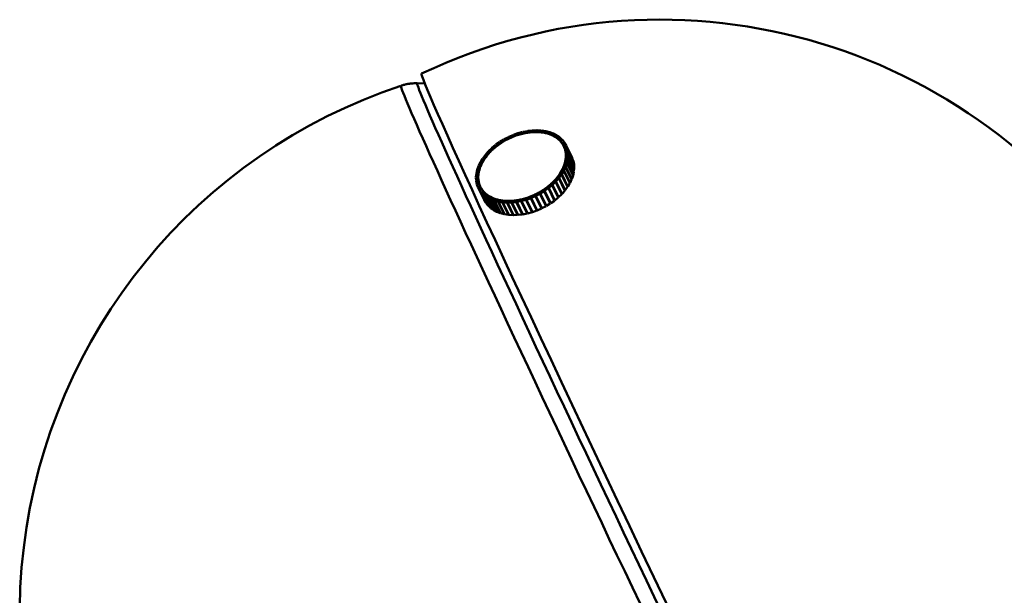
# Model space of a CAD drawing. Header units: millimetres. Extents: x 584 to 3241, y 318 to 2270.
# Tile 14 of 21: x 2254 to 2360, y 1097 to 1159. Entities that reach past the tile are written whole.
import ezdxf

# ---------------------------------------------------------------- set-up
doc = ezdxf.new("R2010")
doc.units = ezdxf.units.MM
doc.header["$LTSCALE"] = 12
doc.layers.add('Widoczne (ISO)', color=7, linetype='Continuous', lineweight=50)
doc.layers.add('Widoczne wąskie (ISO)', color=7, linetype='Continuous', lineweight=50)

msp = doc.modelspace()

# ---------------------------------------------------------------- linework, layer by layer
at = {"layer": 'Widoczne (ISO)'}
for p, q in [((2297.38, 1152.11), (2296.57, 1152.14)), ((2305.48, 1145.84), (2305.9, 1146.1)), ((2306.01, 1145.97), (2305.9, 1146.1)), ((2305.95, 1146.12), (2306.39, 1146.35)), ((2306.03, 1145.98), (2305.95, 1146.12)), ((2306.02, 1145.97), (2305.95, 1146.12)), ((2306.47, 1146.21), (2306.39, 1146.35)), ((2306.43, 1146.37), (2306.89, 1146.57)), ((2306.49, 1146.22), (2306.43, 1146.37)), ((2306.46, 1146.2), (2306.47, 1146.21)), ((2306.47, 1146.21), (2306.47, 1146.21)), ((2306.49, 1146.22), (2306.5, 1146.22)), ((2306.49, 1146.22), (2306.49, 1146.22)), ((2306.89, 1146.57), (2306.97, 1146.42)), ((2306.95, 1146.42), (2306.89, 1146.57)), ((2306.92, 1146.4), (2306.95, 1146.42)), ((2306.94, 1146.59), (2307.41, 1146.76)), ((2306.97, 1146.42), (2306.94, 1146.59)), ((2306.95, 1146.42), (2306.95, 1146.42)), ((2306.97, 1146.42), (2307.02, 1146.44)), ((2306.97, 1146.42), (2306.97, 1146.42)), ((2307.35, 1146.56), (2307.44, 1146.59)), ((2307.41, 1146.76), (2307.46, 1146.65)), ((2307.44, 1146.59), (2307.41, 1146.76)), ((2307.44, 1146.59), (2307.44, 1146.59)), ((2307.45, 1146.77), (2307.93, 1146.9)), ((2307.46, 1146.6), (2307.45, 1146.77)), ((2307.46, 1146.6), (2307.59, 1146.63)), ((2307.46, 1146.59), (2307.46, 1146.6)), ((2307.77, 1146.68), (2307.93, 1146.73)), ((2307.93, 1146.9), (2307.96, 1146.82)), ((2307.93, 1146.73), (2307.93, 1146.9)), ((2307.93, 1146.73), (2307.94, 1146.72)), ((2307.96, 1146.73), (2307.97, 1146.91)), ((2307.96, 1146.73), (2308.19, 1146.78)), ((2307.96, 1146.73), (2307.96, 1146.73)), ((2307.97, 1146.91), (2308.44, 1147)), ((2308.19, 1146.78), (2308.43, 1146.82)), ((2308.43, 1146.82), (2308.44, 1147)), ((2308.43, 1146.82), (2308.43, 1146.82)), ((2308.44, 1147), (2308.48, 1146.94)), ((2308.45, 1146.83), (2308.49, 1147.01)), ((2308.45, 1146.83), (2308.68, 1146.85)), ((2308.45, 1146.82), (2308.45, 1146.83)), ((2308.49, 1147.01), (2308.96, 1147.06)), ((2308.68, 1146.85), (2308.92, 1146.88)), ((2308.92, 1146.88), (2308.96, 1147.06)), ((2308.92, 1146.88), (2308.92, 1146.88)), ((2308.94, 1146.88), (2309, 1147.07)), ((2308.94, 1146.88), (2309.16, 1146.89)), ((2308.94, 1146.88), (2308.94, 1146.88)), ((2308.96, 1147.06), (2308.98, 1147.01)), ((2309, 1147.07), (2309.46, 1147.08)), ((2309.16, 1146.89), (2309.39, 1146.9)), ((2309.39, 1146.9), (2309.46, 1147.08)), ((2309.39, 1146.9), (2309.39, 1146.89)), ((2309.41, 1146.9), (2309.5, 1147.08)), ((2309.41, 1146.9), (2309.63, 1146.89)), ((2309.42, 1146.89), (2309.41, 1146.9)), ((2309.46, 1147.08), (2309.48, 1147.04)), ((2309.5, 1147.08), (2309.94, 1147.06)), ((2309.63, 1146.89), (2309.85, 1146.87)), ((2309.85, 1146.87), (2309.94, 1147.06)), ((2309.85, 1146.87), (2309.85, 1146.87)), ((2309.87, 1146.87), (2309.98, 1147.05)), ((2309.87, 1146.87), (2310.08, 1146.84)), ((2309.87, 1146.87), (2309.87, 1146.87)), ((2309.94, 1147.06), (2309.96, 1147.02)), ((2309.98, 1147.05), (2310.4, 1146.99)), ((2310.08, 1146.84), (2310.29, 1146.81)), ((2310.29, 1146.81), (2310.4, 1146.99)), ((2310.29, 1146.81), (2310.29, 1146.8)), ((2310.31, 1146.81), (2310.44, 1146.98)), ((2310.31, 1146.81), (2310.5, 1146.76)), ((2310.31, 1146.8), (2310.31, 1146.81)), ((2310.4, 1146.99), (2310.42, 1146.95)), ((2310.44, 1146.98), (2310.83, 1146.88)), ((2310.5, 1146.76), (2310.7, 1146.7)), ((2310.7, 1146.7), (2310.83, 1146.88)), ((2310.7, 1146.7), (2310.7, 1146.7)), ((2310.72, 1146.7), (2310.87, 1146.87)), ((2310.72, 1146.7), (2310.9, 1146.63)), ((2310.72, 1146.69), (2310.72, 1146.7)), ((2310.83, 1146.88), (2310.85, 1146.85)), ((2310.87, 1146.87), (2311.23, 1146.73)), ((2310.9, 1146.63), (2311.08, 1146.56)), ((2311.08, 1146.56), (2311.23, 1146.73)), ((2311.08, 1146.56), (2311.08, 1146.55)), ((2311.1, 1146.55), (2311.27, 1146.72)), ((2311.1, 1146.55), (2311.26, 1146.47)), ((2311.1, 1146.55), (2311.1, 1146.55)), ((2311.23, 1146.73), (2311.25, 1146.7)), ((2311.26, 1146.47), (2311.43, 1146.38)), ((2311.27, 1146.72), (2311.59, 1146.55)), ((2311.43, 1146.38), (2311.59, 1146.55)), ((2311.43, 1146.38), (2311.43, 1146.37)), ((2311.44, 1146.37), (2311.63, 1146.53)), ((2311.44, 1146.37), (2311.59, 1146.27)), ((2311.44, 1146.36), (2311.44, 1146.37)), ((2311.59, 1146.55), (2311.61, 1146.51)), ((2311.59, 1146.27), (2311.73, 1146.17)), ((2311.63, 1146.53), (2311.92, 1146.32)), ((2311.73, 1146.17), (2311.92, 1146.32)), ((2311.73, 1146.17), (2311.74, 1146.15)), ((2311.74, 1146.16), (2311.94, 1146.3)), ((2311.74, 1146.16), (2311.87, 1146.04)), ((2311.75, 1146.14), (2311.74, 1146.16)), ((2311.92, 1146.32), (2311.93, 1146.29)), ((2311.94, 1146.3), (2312.19, 1146.06)), ((2304.25, 1144.83), (2304.59, 1145.15)), ((2304.58, 1144.9), (2304.75, 1145.07)), ((2304.75, 1145.07), (2304.59, 1145.15)), ((2304.62, 1145.19), (2305, 1145.5)), ((2304.77, 1145.08), (2304.62, 1145.19)), ((2304.66, 1145.12), (2304.62, 1145.19)), ((2304.75, 1145.07), (2304.76, 1145.06)), ((2304.77, 1145.08), (2304.96, 1145.24)), ((2304.77, 1145.08), (2304.77, 1145.08)), ((2304.96, 1145.24), (2305.14, 1145.39)), ((2305.14, 1145.39), (2305, 1145.5)), ((2305.04, 1145.53), (2305.44, 1145.81)), ((2305.16, 1145.41), (2305.04, 1145.53)), ((2305.08, 1145.44), (2305.04, 1145.53)), ((2305.14, 1145.39), (2305.14, 1145.39)), ((2305.16, 1145.41), (2305.28, 1145.49)), ((2305.16, 1145.4), (2305.16, 1145.41)), ((2305.56, 1145.69), (2305.44, 1145.81)), ((2305.58, 1145.71), (2305.48, 1145.84)), ((2305.54, 1145.71), (2305.48, 1145.84)), ((2305.48, 1145.64), (2305.56, 1145.69)), ((2305.56, 1145.69), (2305.56, 1145.69)), ((2305.58, 1145.71), (2305.64, 1145.74)), ((2305.58, 1145.7), (2305.58, 1145.71)), ((2305.98, 1145.95), (2306.01, 1145.97)), ((2306.01, 1145.97), (2306.01, 1145.96)), ((2306.03, 1145.98), (2306.05, 1145.99)), ((2306.03, 1145.98), (2306.03, 1145.98)), ((2311.87, 1146.04), (2311.99, 1145.92)), ((2311.99, 1145.92), (2312.19, 1146.06)), ((2311.99, 1145.92), (2312, 1145.9)), ((2312.01, 1145.91), (2312.22, 1146.04)), ((2312.01, 1145.91), (2312.11, 1145.77)), ((2312.02, 1145.89), (2312.01, 1145.91)), ((2312.11, 1145.77), (2312.21, 1145.64)), ((2312.19, 1146.06), (2312.21, 1146.03)), ((2312.21, 1145.64), (2312.43, 1145.77)), ((2312.21, 1145.64), (2312.24, 1145.6)), ((2312.22, 1146.04), (2312.43, 1145.77)), ((2312.22, 1145.63), (2312.44, 1145.74)), ((2312.22, 1145.63), (2312.3, 1145.48)), ((2312.25, 1145.58), (2312.22, 1145.63)), ((2312.3, 1145.48), (2312.38, 1145.34)), ((2312.36, 1145.38), (2312.41, 1145.28)), ((2312.38, 1145.34), (2312.61, 1145.45)), ((2312.38, 1145.34), (2312.39, 1145.32)), ((2312.39, 1145.32), (2312.62, 1145.42)), ((2312.39, 1145.32), (2312.45, 1145.17)), ((2312.43, 1145.77), (2312.44, 1145.74)), ((2312.44, 1145.74), (2312.61, 1145.45)), ((2312.45, 1145.17), (2312.51, 1145.01)), ((2312.51, 1145.01), (2312.73, 1145.11)), ((2312.51, 1144.99), (2312.74, 1145.08)), ((2312.61, 1145.45), (2313.26, 1144.11)), ((2313.28, 1144.08), (2312.62, 1145.42)), ((2312.62, 1145.42), (2312.73, 1145.11)), ((2312.73, 1145.11), (2313.39, 1143.77)), ((2313.4, 1143.74), (2312.74, 1145.08)), ((2312.74, 1145.08), (2312.81, 1144.74)), ((2303.38, 1143.65), (2303.6, 1144.02)), ((2303.81, 1143.99), (2303.6, 1144.02)), ((2303.62, 1144.05), (2303.89, 1144.41)), ((2303.82, 1144), (2303.62, 1144.05)), ((2303.64, 1144.01), (2303.62, 1144.05)), ((2303.7, 1143.8), (2303.81, 1143.99)), ((2303.81, 1143.99), (2303.81, 1143.98)), ((2303.82, 1144), (2303.95, 1144.18)), ((2303.82, 1144), (2303.82, 1144)), ((2304.08, 1144.36), (2303.89, 1144.41)), ((2303.91, 1144.45), (2304.22, 1144.79)), ((2304.1, 1144.38), (2303.91, 1144.45)), ((2303.94, 1144.4), (2303.91, 1144.45)), ((2303.95, 1144.18), (2304.08, 1144.36)), ((2304.08, 1144.36), (2304.08, 1144.36)), ((2304.1, 1144.38), (2304.25, 1144.55)), ((2304.1, 1144.37), (2304.1, 1144.38)), ((2304.4, 1144.72), (2304.22, 1144.79)), ((2304.41, 1144.74), (2304.25, 1144.83)), ((2304.28, 1144.77), (2304.25, 1144.83)), ((2304.25, 1144.55), (2304.4, 1144.72)), ((2304.4, 1144.72), (2304.4, 1144.72)), ((2304.41, 1144.74), (2304.58, 1144.9)), ((2304.42, 1144.73), (2304.41, 1144.74)), ((2312.51, 1145.01), (2312.51, 1144.99)), ((2312.51, 1144.99), (2312.54, 1144.83)), ((2312.54, 1144.83), (2312.58, 1144.66)), ((2312.58, 1144.1), (2312.56, 1143.92)), ((2312.56, 1143.92), (2312.8, 1143.97)), ((2312.58, 1144.66), (2312.81, 1144.74)), ((2312.58, 1144.64), (2312.81, 1144.71)), ((2312.58, 1144.66), (2312.58, 1144.65)), ((2312.58, 1144.64), (2312.59, 1144.47)), ((2312.59, 1144.28), (2312.58, 1144.1)), ((2312.59, 1144.47), (2312.59, 1144.3)), ((2312.59, 1144.3), (2312.83, 1144.36)), ((2312.59, 1144.28), (2312.83, 1144.33)), ((2312.59, 1144.3), (2312.6, 1144.28)), ((2312.83, 1144.33), (2312.8, 1143.97)), ((2312.8, 1143.97), (2313.45, 1142.63)), ((2312.81, 1144.74), (2313.47, 1143.4)), ((2313.47, 1143.37), (2312.81, 1144.71)), ((2312.81, 1144.71), (2312.83, 1144.36)), ((2312.83, 1144.36), (2313.49, 1143.02)), ((2313.49, 1142.99), (2312.83, 1144.33)), ((2313.26, 1144.11), (2313.26, 1144.11)), ((2313.39, 1143.77), (2313.28, 1144.08)), ((2303.03, 1142.83), (2303.16, 1143.21)), ((2303.39, 1143.21), (2303.16, 1143.21)), ((2303.18, 1143.24), (2303.36, 1143.61)), ((2303.4, 1143.23), (2303.18, 1143.24)), ((2303.2, 1143.21), (2303.18, 1143.24)), ((2303.26, 1142.84), (2303.33, 1143.03)), ((2303.33, 1143.03), (2303.39, 1143.21)), ((2303.58, 1143.6), (2303.36, 1143.61)), ((2303.58, 1143.62), (2303.38, 1143.65)), ((2303.4, 1143.61), (2303.38, 1143.65)), ((2303.39, 1143.21), (2303.39, 1143.21)), ((2303.4, 1143.23), (2303.49, 1143.42)), ((2303.4, 1143.23), (2303.4, 1143.23)), ((2303.49, 1143.42), (2303.58, 1143.6)), ((2303.58, 1143.62), (2303.7, 1143.8)), ((2303.59, 1143.61), (2303.58, 1143.62)), ((2303.58, 1143.6), (2303.58, 1143.6)), ((2312.25, 1142.94), (2312.16, 1142.76)), ((2312.34, 1143.13), (2312.25, 1142.94)), ((2312.41, 1143.33), (2312.34, 1143.15)), ((2312.34, 1143.15), (2312.35, 1143.13)), ((2312.34, 1143.15), (2312.57, 1143.15)), ((2312.34, 1143.13), (2312.55, 1143.12)), ((2312.55, 1143.12), (2312.38, 1142.75)), ((2312.47, 1143.52), (2312.41, 1143.33)), ((2312.47, 1143.52), (2312.7, 1143.52)), ((2312.52, 1143.72), (2312.48, 1143.53)), ((2312.48, 1143.53), (2312.71, 1143.56)), ((2312.48, 1143.53), (2312.49, 1143.52)), ((2312.56, 1143.9), (2312.52, 1143.72)), ((2313.21, 1141.78), (2312.55, 1143.12)), ((2312.56, 1143.9), (2312.79, 1143.93)), ((2312.56, 1143.92), (2312.57, 1143.9)), ((2312.7, 1143.52), (2312.57, 1143.15)), ((2312.57, 1143.15), (2313.23, 1141.81)), ((2313.36, 1142.19), (2312.7, 1143.52)), ((2312.79, 1143.93), (2312.71, 1143.56)), ((2312.71, 1143.56), (2313.37, 1142.22)), ((2313.45, 1142.59), (2312.79, 1143.93)), ((2313.39, 1143.77), (2313.39, 1143.77)), ((2313.47, 1143.4), (2313.4, 1143.74)), ((2313.45, 1142.63), (2313.49, 1142.99)), ((2313.46, 1143.4), (2313.47, 1143.4)), ((2313.49, 1143.02), (2313.47, 1143.37)), ((2313.47, 1143.02), (2313.49, 1143.02)), ((2302.9, 1142.03), (2302.94, 1142.39)), ((2303.14, 1142.08), (2302.9, 1142.03)), ((2303.14, 1142.06), (2302.9, 1142)), ((2302.92, 1142), (2302.9, 1142.03)), ((2302.92, 1141.65), (2302.9, 1142)), ((2302.94, 1142.43), (2303.02, 1142.8)), ((2303.18, 1142.46), (2302.94, 1142.43)), ((2303.17, 1142.44), (2302.94, 1142.39)), ((2302.96, 1142.4), (2302.94, 1142.43)), ((2303.26, 1142.82), (2303.02, 1142.8)), ((2303.26, 1142.84), (2303.03, 1142.83)), ((2303.05, 1142.8), (2303.03, 1142.83)), ((2303.14, 1142.08), (2303.16, 1142.26)), ((2303.15, 1142.07), (2303.14, 1142.08)), ((2303.14, 1142.06), (2303.15, 1142.05)), ((2303.15, 1141.89), (2303.14, 1142.06)), ((2303.16, 1141.71), (2303.15, 1141.89)), ((2303.16, 1142.26), (2303.17, 1142.44)), ((2303.17, 1142.44), (2303.18, 1142.43)), ((2303.18, 1142.46), (2303.22, 1142.64)), ((2303.18, 1142.45), (2303.18, 1142.46)), ((2303.22, 1142.64), (2303.26, 1142.82)), ((2303.27, 1142.84), (2303.26, 1142.84)), ((2303.26, 1142.82), (2303.26, 1142.82)), ((2311.64, 1141.98), (2311.49, 1141.81)), ((2311.82, 1141.91), (2311.52, 1141.57)), ((2311.64, 1141.98), (2311.82, 1141.91)), ((2311.78, 1142.18), (2311.65, 1142)), ((2311.65, 1142), (2311.67, 1141.97)), ((2311.65, 1142), (2311.85, 1141.95)), ((2311.92, 1142.36), (2311.78, 1142.18)), ((2312.48, 1140.57), (2311.82, 1141.91)), ((2312.11, 1142.31), (2311.85, 1141.95)), ((2311.85, 1141.95), (2312.51, 1140.61)), ((2311.92, 1142.36), (2312.11, 1142.31)), ((2312.04, 1142.56), (2311.93, 1142.37)), ((2311.93, 1142.37), (2311.94, 1142.35)), ((2311.93, 1142.37), (2312.14, 1142.34)), ((2312.15, 1142.74), (2312.04, 1142.56)), ((2312.77, 1140.97), (2312.11, 1142.31)), ((2312.36, 1142.71), (2312.14, 1142.34)), ((2312.14, 1142.34), (2312.79, 1141)), ((2312.15, 1142.74), (2312.36, 1142.71)), ((2312.16, 1142.76), (2312.17, 1142.74)), ((2312.16, 1142.76), (2312.38, 1142.75)), ((2313.02, 1141.37), (2312.36, 1142.71)), ((2312.38, 1142.75), (2313.04, 1141.41)), ((2313.23, 1141.81), (2313.36, 1142.19)), ((2313.34, 1142.22), (2313.37, 1142.22)), ((2313.37, 1142.22), (2313.45, 1142.59)), ((2313.43, 1142.62), (2313.45, 1142.63)), ((2303.16, 1141.71), (2302.92, 1141.65)), ((2303.16, 1141.7), (2302.92, 1141.62)), ((2302.94, 1141.62), (2302.92, 1141.65)), ((2302.99, 1141.28), (2302.92, 1141.62)), ((2303.22, 1141.37), (2302.99, 1141.28)), ((2303.01, 1141.25), (2302.99, 1141.28)), ((2303.23, 1141.35), (2303, 1141.25)), ((2303.11, 1140.94), (2303, 1141.25)), ((2303.34, 1141.04), (2303.11, 1140.94)), ((2303.13, 1140.91), (2303.11, 1140.94)), ((2303.35, 1141.02), (2303.13, 1140.91)), ((2303.13, 1140.91), (2303.79, 1139.57)), ((2303.29, 1140.62), (2303.13, 1140.91)), ((2303.16, 1141.7), (2303.16, 1141.71)), ((2303.16, 1141.7), (2303.17, 1141.68)), ((2303.19, 1141.53), (2303.16, 1141.7)), ((2303.22, 1141.37), (2303.19, 1141.53)), ((2303.24, 1141.33), (2303.22, 1141.37)), ((2303.23, 1141.35), (2303.24, 1141.32)), ((2303.29, 1141.19), (2303.23, 1141.35)), ((2303.34, 1141.04), (2303.29, 1141.19)), ((2303.35, 1141.01), (2303.34, 1141.04)), ((2303.43, 1140.88), (2303.35, 1141.02)), ((2303.38, 1140.98), (2303.4, 1140.93)), ((2303.51, 1140.73), (2303.43, 1140.88)), ((2310.37, 1140.81), (2310.17, 1140.67)), ((2310.7, 1140.83), (2310.3, 1140.55)), ((2310.57, 1140.95), (2310.37, 1140.81)), ((2310.57, 1140.95), (2310.7, 1140.83)), ((2310.78, 1141.12), (2310.59, 1140.97)), ((2310.59, 1140.97), (2310.62, 1140.91)), ((2310.59, 1140.97), (2310.74, 1140.86)), ((2311.36, 1139.49), (2310.7, 1140.83)), ((2311.11, 1141.17), (2310.74, 1140.86)), ((2310.74, 1140.86), (2311.39, 1139.52)), ((2310.96, 1141.28), (2310.78, 1141.12)), ((2310.96, 1141.28), (2311.11, 1141.17)), ((2311.15, 1141.46), (2310.98, 1141.29)), ((2310.98, 1141.29), (2311, 1141.25)), ((2310.98, 1141.29), (2311.14, 1141.21)), ((2311.77, 1139.83), (2311.11, 1141.17)), ((2311.48, 1141.53), (2311.14, 1141.21)), ((2311.14, 1141.21), (2311.8, 1139.87)), ((2311.32, 1141.62), (2311.15, 1141.46)), ((2311.32, 1141.62), (2311.48, 1141.53)), ((2311.49, 1141.81), (2311.34, 1141.64)), ((2311.34, 1141.64), (2311.35, 1141.6)), ((2311.34, 1141.64), (2311.52, 1141.57)), ((2312.14, 1140.19), (2311.48, 1141.53)), ((2311.52, 1141.57), (2312.17, 1140.23)), ((2312.51, 1140.61), (2312.77, 1140.97)), ((2312.75, 1141.01), (2312.79, 1141)), ((2312.79, 1141), (2313.02, 1141.37)), ((2313, 1141.41), (2313.04, 1141.41)), ((2313.04, 1141.41), (2313.21, 1141.78)), ((2313.19, 1141.81), (2313.23, 1141.81)), ((2303.51, 1140.73), (2303.29, 1140.62)), ((2303.95, 1139.28), (2303.29, 1140.62)), ((2303.52, 1140.72), (2303.31, 1140.59)), ((2303.31, 1140.59), (2303.97, 1139.25)), ((2303.52, 1140.32), (2303.31, 1140.59)), ((2303.52, 1140.72), (2303.51, 1140.73)), ((2303.62, 1140.58), (2303.52, 1140.72)), ((2303.73, 1140.45), (2303.52, 1140.32)), ((2304.17, 1138.98), (2303.52, 1140.32)), ((2303.74, 1140.44), (2303.54, 1140.3)), ((2303.54, 1140.3), (2304.2, 1138.96)), ((2303.79, 1140.06), (2303.54, 1140.3)), ((2303.73, 1140.45), (2303.62, 1140.58)), ((2303.74, 1140.44), (2303.73, 1140.45)), ((2303.86, 1140.32), (2303.74, 1140.44)), ((2303.99, 1140.2), (2303.79, 1140.06)), ((2304.45, 1138.72), (2303.79, 1140.06)), ((2304, 1140.19), (2303.82, 1140.04)), ((2303.82, 1140.04), (2304.47, 1138.7)), ((2304.11, 1139.83), (2303.82, 1140.04)), ((2303.99, 1140.2), (2303.86, 1140.32)), ((2304, 1140.19), (2303.99, 1140.2)), ((2304.15, 1140.09), (2304, 1140.19)), ((2304.29, 1139.99), (2304.11, 1139.83)), ((2304.77, 1138.49), (2304.11, 1139.83)), ((2304.31, 1139.98), (2304.14, 1139.81)), ((2304.14, 1139.81), (2304.8, 1138.47)), ((2304.47, 1139.64), (2304.14, 1139.81)), ((2304.29, 1139.99), (2304.15, 1140.09)), ((2304.3, 1139.97), (2304.29, 1139.99)), ((2304.47, 1139.89), (2304.31, 1139.98)), ((2304.64, 1139.8), (2304.47, 1139.89)), ((2304.64, 1139.8), (2304.47, 1139.64)), ((2304.65, 1139.8), (2304.5, 1139.62)), ((2304.65, 1139.79), (2304.64, 1139.8)), ((2304.83, 1139.73), (2304.65, 1139.8)), ((2305.02, 1139.66), (2304.83, 1139.73)), ((2308.27, 1139.76), (2308.04, 1139.7)), ((2308.31, 1139.68), (2308.27, 1139.76)), ((2308.27, 1139.76), (2308.28, 1139.59)), ((2308.53, 1139.85), (2308.29, 1139.77)), ((2308.29, 1139.77), (2308.33, 1139.6)), ((2308.8, 1139.77), (2308.33, 1139.6)), ((2308.76, 1139.93), (2308.53, 1139.85)), ((2309.42, 1138.59), (2308.76, 1139.93)), ((2308.76, 1139.93), (2308.8, 1139.77)), ((2309.01, 1140.04), (2308.78, 1139.94)), ((2308.78, 1139.94), (2308.84, 1139.79)), ((2309.45, 1138.43), (2308.8, 1139.77)), ((2309.3, 1139.98), (2308.84, 1139.79)), ((2308.84, 1139.79), (2309.5, 1138.45)), ((2309.24, 1140.14), (2309.01, 1140.04)), ((2309.9, 1138.8), (2309.24, 1140.14)), ((2309.24, 1140.14), (2309.3, 1139.98)), ((2309.49, 1140.27), (2309.26, 1140.15)), ((2309.26, 1140.15), (2309.92, 1138.81)), ((2309.26, 1140.15), (2309.35, 1140.01)), ((2309.96, 1138.65), (2309.3, 1139.98)), ((2309.79, 1140.24), (2309.35, 1140.01)), ((2309.35, 1140.01), (2310, 1138.67)), ((2309.71, 1140.38), (2309.49, 1140.27)), ((2309.71, 1140.38), (2309.79, 1140.24)), ((2309.94, 1140.52), (2309.73, 1140.39)), ((2309.73, 1140.39), (2310.39, 1139.05)), ((2309.73, 1140.39), (2309.83, 1140.26)), ((2310.45, 1138.9), (2309.79, 1140.24)), ((2310.26, 1140.52), (2309.83, 1140.26)), ((2309.83, 1140.26), (2310.49, 1138.92)), ((2310.15, 1140.65), (2309.94, 1140.52)), ((2310.15, 1140.65), (2310.26, 1140.52)), ((2310.17, 1140.67), (2310.22, 1140.56)), ((2310.17, 1140.67), (2310.3, 1140.55)), ((2310.91, 1139.18), (2310.26, 1140.52)), ((2310.3, 1140.55), (2310.96, 1139.21)), ((2311.39, 1139.52), (2311.77, 1139.83)), ((2311.73, 1139.9), (2311.8, 1139.87)), ((2311.8, 1139.87), (2312.14, 1140.19)), ((2312.11, 1140.25), (2312.17, 1140.23)), ((2312.17, 1140.23), (2312.48, 1140.57)), ((2312.45, 1140.62), (2312.51, 1140.61)), ((2303.79, 1139.57), (2303.95, 1139.28)), ((2303.95, 1139.28), (2303.95, 1139.28)), ((2303.97, 1139.25), (2304.17, 1138.98)), ((2304.18, 1138.99), (2304.17, 1138.98)), ((2304.2, 1138.96), (2304.45, 1138.72)), ((2304.46, 1138.73), (2304.45, 1138.72)), ((2305.12, 1138.3), (2304.47, 1139.64)), ((2304.47, 1138.7), (2304.77, 1138.49)), ((2304.5, 1139.62), (2305.16, 1138.29)), ((2304.86, 1139.49), (2304.5, 1139.62)), ((2305.02, 1139.66), (2304.86, 1139.49)), ((2305.52, 1138.15), (2304.86, 1139.49)), ((2305.03, 1139.65), (2304.9, 1139.48)), ((2304.9, 1139.48), (2305.56, 1138.14)), ((2305.29, 1139.38), (2304.9, 1139.48)), ((2305.02, 1139.64), (2305.02, 1139.66)), ((2305.23, 1139.6), (2305.03, 1139.65)), ((2305.43, 1139.55), (2305.23, 1139.6)), ((2305.43, 1139.55), (2305.29, 1139.38)), ((2305.95, 1138.04), (2305.29, 1139.38)), ((2305.45, 1139.55), (2305.33, 1139.37)), ((2305.33, 1139.37), (2305.99, 1138.03)), ((2305.75, 1139.3), (2305.33, 1139.37)), ((2305.44, 1139.53), (2305.43, 1139.55)), ((2305.65, 1139.52), (2305.45, 1139.55)), ((2305.86, 1139.49), (2305.65, 1139.52)), ((2305.86, 1139.49), (2305.75, 1139.3)), ((2306.41, 1137.97), (2305.75, 1139.3)), ((2305.88, 1139.49), (2305.79, 1139.3)), ((2305.79, 1139.3), (2306.45, 1137.96)), ((2306.23, 1139.28), (2305.79, 1139.3)), ((2305.87, 1139.47), (2305.86, 1139.49)), ((2306.1, 1139.47), (2305.88, 1139.49)), ((2306.32, 1139.46), (2306.1, 1139.47)), ((2306.32, 1139.46), (2306.23, 1139.28)), ((2306.89, 1137.94), (2306.23, 1139.28)), ((2306.34, 1139.46), (2306.28, 1139.28)), ((2306.73, 1139.29), (2306.28, 1139.28)), ((2306.28, 1139.28), (2306.93, 1137.94)), ((2306.33, 1139.44), (2306.32, 1139.46)), ((2306.57, 1139.47), (2306.34, 1139.46)), ((2306.8, 1139.48), (2306.57, 1139.47)), ((2306.8, 1139.48), (2306.73, 1139.29)), ((2307.39, 1137.95), (2306.73, 1139.29)), ((2306.82, 1139.48), (2306.78, 1139.29)), ((2307.24, 1139.35), (2306.78, 1139.29)), ((2306.78, 1139.29), (2307.44, 1137.96)), ((2306.81, 1139.45), (2306.8, 1139.48)), ((2307.05, 1139.51), (2306.82, 1139.48)), ((2307.28, 1139.53), (2307.05, 1139.51)), ((2307.28, 1139.53), (2307.24, 1139.35)), ((2307.9, 1138.01), (2307.24, 1139.35)), ((2307.3, 1139.49), (2307.28, 1139.53)), ((2307.31, 1139.54), (2307.29, 1139.36)), ((2307.76, 1139.45), (2307.29, 1139.36)), ((2307.29, 1139.36), (2307.95, 1138.02)), ((2307.54, 1139.58), (2307.31, 1139.54)), ((2307.78, 1139.63), (2307.54, 1139.58)), ((2307.78, 1139.63), (2307.76, 1139.45)), ((2308.42, 1138.11), (2307.76, 1139.45)), ((2307.8, 1139.58), (2307.78, 1139.63)), ((2308.04, 1139.7), (2307.8, 1139.63)), ((2307.8, 1139.63), (2307.81, 1139.46)), ((2308.28, 1139.59), (2307.81, 1139.46)), ((2307.81, 1139.46), (2308.47, 1138.12)), ((2308.94, 1138.25), (2308.28, 1139.59)), ((2308.33, 1139.6), (2308.99, 1138.26)), ((2309.9, 1138.8), (2309.96, 1138.65)), ((2309.92, 1138.81), (2310, 1138.67)), ((2310, 1138.67), (2310.45, 1138.9)), ((2310.39, 1139.05), (2310.49, 1138.92)), ((2310.49, 1138.92), (2310.91, 1139.18)), ((2310.85, 1139.31), (2310.96, 1139.21)), ((2310.96, 1139.21), (2311.36, 1139.49)), ((2311.31, 1139.58), (2311.39, 1139.52)), ((2304.78, 1138.5), (2304.77, 1138.49)), ((2304.8, 1138.47), (2305.12, 1138.3)), ((2305.14, 1138.32), (2305.12, 1138.3)), ((2305.16, 1138.29), (2305.52, 1138.15)), ((2305.54, 1138.17), (2305.52, 1138.15)), ((2305.56, 1138.14), (2305.95, 1138.04)), ((2305.97, 1138.07), (2305.95, 1138.04)), ((2305.99, 1138.03), (2306.41, 1137.97)), ((2306.43, 1138), (2306.41, 1137.97)), ((2306.45, 1137.96), (2306.89, 1137.94)), ((2306.91, 1137.98), (2306.89, 1137.94)), ((2306.93, 1137.94), (2307.39, 1137.95)), ((2307.41, 1138.01), (2307.39, 1137.95)), ((2307.44, 1137.96), (2307.9, 1138.01)), ((2307.92, 1138.08), (2307.9, 1138.01)), ((2307.95, 1138.02), (2308.42, 1138.11)), ((2308.43, 1138.2), (2308.42, 1138.11)), ((2308.47, 1138.12), (2308.94, 1138.25)), ((2308.93, 1138.37), (2308.94, 1138.25)), ((2308.99, 1138.26), (2309.45, 1138.43)), ((2309.42, 1138.59), (2309.45, 1138.43)), ((2309.5, 1138.45), (2309.96, 1138.65))]:
    msp.add_line(p, q, dxfattribs=at)
for centre, radius, start, end in [((2322.75, 1099.25), 59.75, 30.8125, 115.4895), ((2313.72, 1094.94), 60, 108.3647, 302.6142), ((2309.59, 1139.66), 7.25, 102.2404, 130.0425), ((2322.75, 1099.25), 59.75, 306.0992, 20.1664)]:
    msp.add_arc(centre, radius, start, end, dxfattribs=at)
for centre, major_axis, ratio, start_param, end_param in [((2322.75, 1099.25), (25.71, -53.93), 0.012745, 3.141593, 6.283185), ((2307.87, 1143.18), (4.49, 2.2), 0.665961, 1.185991, 1.214979), ((2307.87, 1143.18), (4.49, 2.2), 0.665961, 1.081271, 1.185991), ((2307.87, 1143.18), (4.49, 2.2), 0.665961, 0.976551, 1.081271), ((2307.87, 1143.18), (4.49, 2.2), 0.665961, 0.871831, 0.976551), ((2307.87, 1143.18), (4.49, 2.2), 0.665961, 0.767112, 0.871831), ((2307.87, 1143.18), (4.49, 2.2), 0.665961, 0.662392, 0.767112), ((2307.87, 1143.18), (4.49, 2.2), 0.665961, 0.557672, 0.662392), ((2307.87, 1143.18), (4.49, 2.2), 0.665961, 0.452952, 0.557672), ((2307.87, 1143.18), (4.49, 2.2), 0.665961, 0.348233, 0.452952), ((2307.87, 1143.18), (4.49, 2.2), 0.665961, 0.243513, 0.348233), ((2307.87, 1143.18), (4.49, 2.2), 0.665961, 1.926614, 2.023749), ((2307.87, 1143.18), (4.49, 2.2), 0.665961, 0.138793, 0.243513), ((2307.87, 1143.18), (4.49, 2.2), 0.665961, 0.034073, 0.138793), ((2307.87, 1143.18), (4.49, 2.2), 0.665961, 6.212539, 6.317259), ((2307.87, 1143.18), (4.49, 2.2), 0.665961, 6.107819, 6.212539), ((2307.87, 1143.18), (4.49, 2.2), 0.665961, 2.233188, 2.337908), ((2307.87, 1143.18), (4.49, 2.2), 0.665961, 2.128469, 2.233188), ((2307.87, 1143.18), (4.49, 2.2), 0.665961, 2.023749, 2.128469), ((2307.87, 1143.18), (4.49, 2.2), 0.665961, 5.79366, 5.89838), ((2307.87, 1143.18), (4.49, 2.2), 0.665961, 6.003099, 6.107819), ((2307.87, 1143.18), (4.49, 2.2), 0.665961, 5.89838, 6.003099), ((2307.87, 1143.18), (4.49, 2.2), 0.665961, 2.547348, 2.652067), ((2307.87, 1143.18), (4.49, 2.2), 0.665961, 2.442628, 2.547348), ((2307.87, 1143.18), (4.49, 2.2), 0.665961, 2.337908, 2.442628), ((2307.87, 1143.18), (-4.49, -2.2), 0.665961, 2.337908, 2.442628), ((2307.87, 1143.18), (-4.49, -2.2), 0.665961, 2.442628, 2.547348), ((2307.87, 1143.18), (-4.49, -2.2), 0.665961, 2.547348, 2.652067), ((2307.87, 1143.18), (-4.49, -2.2), 0.665961, 5.89838, 6.003099), ((2307.87, 1143.18), (-4.49, -2.2), 0.665961, 6.003099, 6.107819), ((2307.87, 1143.18), (-4.49, -2.2), 0.665961, 5.79366, 5.89838), ((2307.87, 1143.18), (-4.49, -2.2), 0.665961, 2.128469, 2.233188), ((2307.87, 1143.18), (-4.49, -2.2), 0.665961, 2.233188, 2.337908), ((2307.87, 1143.18), (-4.49, -2.2), 0.665961, 6.107819, 6.212539), ((2307.87, 1143.18), (-4.49, -2.2), 0.665961, 6.212539, 6.317259), ((2307.87, 1143.18), (-4.49, -2.2), 0.665961, 0.034073, 0.138793), ((2307.87, 1143.18), (-4.49, -2.2), 0.665961, 1.70959, 1.814309), ((2307.87, 1143.18), (-4.49, -2.2), 0.665961, 1.814309, 1.919029), ((2307.87, 1143.18), (-4.49, -2.2), 0.665961, 1.919029, 2.023749), ((2307.87, 1143.18), (-4.49, -2.2), 0.665961, 2.023749, 2.128469), ((2307.87, 1143.18), (-4.49, -2.2), 0.665961, 0.138793, 0.243513), ((2307.87, 1143.18), (-4.49, -2.2), 0.665961, 0.243513, 0.348233), ((2307.87, 1143.18), (-4.49, -2.2), 0.665961, 0.348233, 0.452952), ((2307.87, 1143.18), (-4.49, -2.2), 0.665961, 0.452952, 0.557672), ((2307.87, 1143.18), (-4.49, -2.2), 0.665961, 0.557672, 0.662392), ((2307.87, 1143.18), (-4.49, -2.2), 0.665961, 1.290711, 1.39543), ((2307.87, 1143.18), (-4.49, -2.2), 0.665961, 1.39543, 1.50015), ((2307.87, 1143.18), (-4.49, -2.2), 0.665961, 1.50015, 1.60487), ((2307.87, 1143.18), (-4.49, -2.2), 0.665961, 1.60487, 1.70959), ((2307.87, 1143.18), (-4.49, -2.2), 0.665961, 0.662392, 0.767112), ((2307.87, 1143.18), (-4.49, -2.2), 0.665961, 0.767112, 0.871831), ((2307.87, 1143.18), (-4.49, -2.2), 0.665961, 0.871831, 0.976551), ((2307.87, 1143.18), (-4.49, -2.2), 0.665961, 0.976551, 1.081271), ((2307.87, 1143.18), (-4.49, -2.2), 0.665961, 1.081271, 1.185991), ((2307.87, 1143.18), (-4.49, -2.2), 0.665961, 1.185991, 1.290711), ((2308.52, 1141.84), (-4.49, -2.2), 0.665961, 1.550083, 1.554892), ((2308.52, 1141.84), (-4.49, -2.2), 0.665961, 1.656643, 1.659742), ((2308.52, 1141.84), (-4.49, -2.2), 0.665961, 1.445231, 1.446484)]:
    msp.add_ellipse(centre, major_axis=major_axis, ratio=ratio, start_param=start_param, end_param=end_param, dxfattribs=at)
msp.add_open_spline([(2296.57, 1152.14), (2296.47, 1152.14), (2296.36, 1152.14), (2296.14, 1152.14), (2296.03, 1152.13), (2295.79, 1152.11), (2295.67, 1152.09), (2295.43, 1152.05), (2295.31, 1152.02), (2295.06, 1151.96), (2294.94, 1151.93), (2294.82, 1151.89)], degree=3, knots=[3.976901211, 3.976901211, 3.976901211, 3.976901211, 3.977909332, 3.977909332, 3.978917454, 3.978917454, 3.979925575, 3.979925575, 3.980933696, 3.980933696, 3.981941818, 3.981941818, 3.981941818, 3.981941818], dxfattribs=at)
at = {"layer": 'Widoczne wąskie (ISO)'}
for centre, major_axis, start_param, end_param in [((2320.44, 1098.14), (-25.62, 53.74), 6.281592, 9.426371), ((2321.96, 1098.87), (25.39, -53.27), 3.134959, 6.289819)]:
    msp.add_ellipse(centre, major_axis=major_axis, ratio=0.012745, start_param=start_param, end_param=end_param, dxfattribs=at)

doc.saveas('drawing.dxf')
